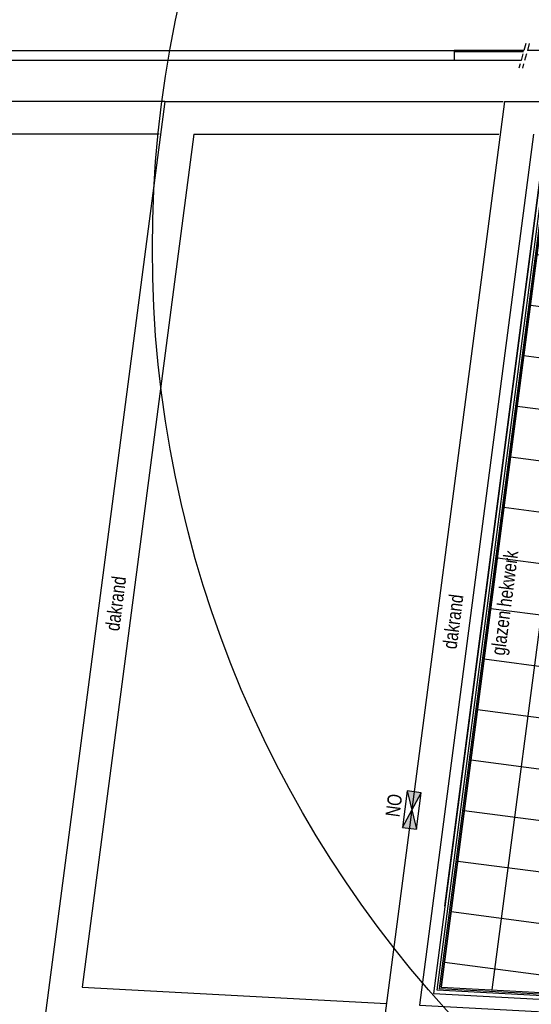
# Model space of a CAD drawing. Header units: millimetres. Extents: x -4107 to 114693, y -37499 to 54671.
# Tile 9 of 156: x 15210 to 24248, y 21328 to 38713. Entities that reach past the tile are written whole.
import ezdxf
from ezdxf.enums import TextEntityAlignment as Align

# ---------------------------------------------------------------- set-up
doc = ezdxf.new("R2010")
doc.units = ezdxf.units.MM
doc.header["$LTSCALE"] = 50
doc.linetypes.add('XREF_06_werkset$0$B0704', pattern=[3.75, 2.5, -1.25])
for name, color, linetype in [('FOK_ BRANDSLANGHASPELS', 2, 'Continuous'), ('XREF_06_werkset$0$AA522H--_FEC_STAAL', 242, 'Continuous'), ('XREF_06_werkset$0$AI28XH2-_STAAL', 1, 'Continuous'), ('XREF_06_werkset$0$AI34MH--_METAAL', 242, 'Continuous'), ('XREF_06_werkset$0$AI43S---_TEGELS', 1, 'Continuous'), ('XREF_06_werkset$0$AI47----_DAKAFW', 1, 'Continuous'), ('XREF_06_werkset$0$AL21RO0-_GLASPLAAT', 2, 'Continuous'), ('XREF_06_werkset$0$AL522H--_FEC_STAAL', 1, 'Continuous'), ('XREF_06_werkset$0$AT$1A---_ALGEMEEN', 7, 'Continuous'), ('XREF_06_werkset$0$AZ34MH--_METAAL', 2, 'Continuous')]:
    doc.layers.add(name, color=color, linetype=linetype)
doc.styles.add('XREF_06_werkset$0$02_100', font='B-GBP.SHX', dxfattribs={"width": 0.8, "height": 250})

# ---------------------------------------------------------------- blocks, each defined once
blk = doc.blocks.new('XREF_06_werkset$0$V-H-522001_B09145W02')
at = {"layer": 'XREF_06_werkset$0$AA522H--_FEC_STAAL'}
for points in [[(325, 125), (0, 250), (0, 0)], [(325, 125), (650, 250), (650, 0)]]:
    blk.add_hatch(color=256, dxfattribs=at).paths.add_polyline_path(points)
at = {"layer": 'XREF_06_werkset$0$AL522H--_FEC_STAAL'}
for points in [[(650, 250), (0, 0)], [(0, 250), (650, 0)]]:
    blk.add_lwpolyline(points, dxfattribs=at)
blk.add_lwpolyline([(0, 0), (650, 0), (650, 250), (0, 250)], close=True, dxfattribs=at)
at = {"layer": 'XREF_06_werkset$0$AT$1A---_ALGEMEEN', "color": 7, "style": 'XREF_06_werkset$0$02_100', "width": 0.8}
blk.add_text('NO', height=250, rotation=360, dxfattribs=at).set_placement((166, 326))
blk = doc.blocks.new('*U990')
at = {"layer": 'XREF_06_werkset$0$AI34MH--_METAAL'}
blk.add_lwpolyline([(24531, 36410), (29555, 36410), (29555, 36350), (24583, 36350), (22656, 21631), (27609, 21366), (27605, 21306), (22588, 21575), (24531, 36410)], dxfattribs=at)
at = {"layer": 'XREF_06_werkset$0$AZ34MH--_METAAL'}
for points in [[(24557, 36380), (22622, 21603)], [(24557, 36380), (29555, 36380)], [(27607, 21336), (22622, 21603)]]:
    blk.add_lwpolyline(points, dxfattribs=at)
blk = doc.blocks.new('XREF_06_werkset')
at = {"layer": 'XREF_06_werkset$0$AI43S---_TEGELS'}
h = blk.add_hatch(dxfattribs=at)
h.set_pattern_fill('ANSI37', color=252, scale=7200, angle=37.54, style=0)
h.set_pattern_definition([(82.54, (24583.25, 36349.7), (-892.38, 116.85), []), (172.54, (24583.25, 36349.7), (-116.85, -892.38), [])])
h.paths.add_polyline_path([(24583, 36350), (22656, 21631), (27633, 21364), (29595, 36350)])
at = {"layer": 'XREF_06_werkset$0$AI28XH2-_STAAL', "linetype": 'XREF_06_werkset$0$B0704'}
for p, q in [((24149, 38292), (24029, 37854)), ((24212, 38292), (24091, 37854))]:
    blk.add_line(p, q, dxfattribs=at)
at = {"layer": 'XREF_06_werkset$0$AI28XH2-_STAAL'}
for p, q in [((24110, 38145), (22888, 38145)), ((22888, 38145), (22888, 37995)), ((24070, 37995), (22888, 37995))]:
    blk.add_line(p, q, dxfattribs=at)
at = {"layer": 'XREF_06_werkset$0$AI28XH2-_STAAL', "color": 252}
blk.add_lwpolyline([(22888, 37995), (11006, 37995), (11006, 38170), (22888, 38170)], close=True, dxfattribs=at)
at = {"layer": 'XREF_06_werkset$0$AI47----_DAKAFW'}
for p, q in [((17776, 37270), (23751, 37270)), ((23776, 37270), (29716, 37270)), ((18285, 36690), (23675, 36690))]:
    blk.add_line(p, q, dxfattribs=at)
for points in [[(17776, 37270), (11796, 37270), (6568, -2657), (42257, -14240)], [(17776, 37270), (15657, 21086), (21615, 20767)], [(23776, 37270), (21615, 20767), (27573, 20447)], [(17675, 36690), (12305, 36690), (7205, -2254), (42784, -13801)], [(18285, 36690), (16313, 21632), (21690, 21344)], [(24285, 36690), (22271, 21312), (27649, 21024)], [(24478, 36470), (22520, 21518), (27677, 21242)], [(22722, 23063), (24478, 36470), (29671, 36470)]]:
    blk.add_lwpolyline(points, dxfattribs=at)
at = {"layer": 'XREF_06_werkset$0$AL21RO0-_GLASPLAAT', "color": 3}
for p, q in [((24117, 38170), (22888, 38170)), ((25221, 38170), (24179, 38170))]:
    blk.add_line(p, q, dxfattribs=at)
blk.add_blockref('*U990', (0, 0))
at = {"rotation": 82.53999999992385}
blk.add_blockref('XREF_06_werkset$0$V-H-522001_B09145W02', (22219, 24419), dxfattribs=at)
at = {"layer": 'XREF_06_werkset$0$AT$1A---_ALGEMEEN', "color": 7, "style": 'XREF_06_werkset$0$02_100', "width": 0.8}
for s, p in [('glazen hekwerk', (23657, 27495)), ('dakrand', (16845, 27925)), ('dakrand', (22803, 27606))]:
    blk.add_text(s, height=250, rotation=82.6105, dxfattribs=at).set_placement(p, align=Align.MIDDLE_LEFT)
blk = doc.blocks.new('A$C4D8164B4')
at = {"layer": 'FOK_ BRANDSLANGHASPELS', "color": 2}
blk.add_circle((20000, 20000), 20000, dxfattribs=at)

msp = doc.modelspace()

# ---------------------------------------------------------------- block references
msp.add_blockref('XREF_06_werkset', (0, 0))
at = {"layer": 'FOK_ BRANDSLANGHASPELS', "color": 5}
msp.add_blockref('A$C4D8164B4', (17554.1, 14671.5), dxfattribs=at)

doc.saveas('drawing.dxf')
